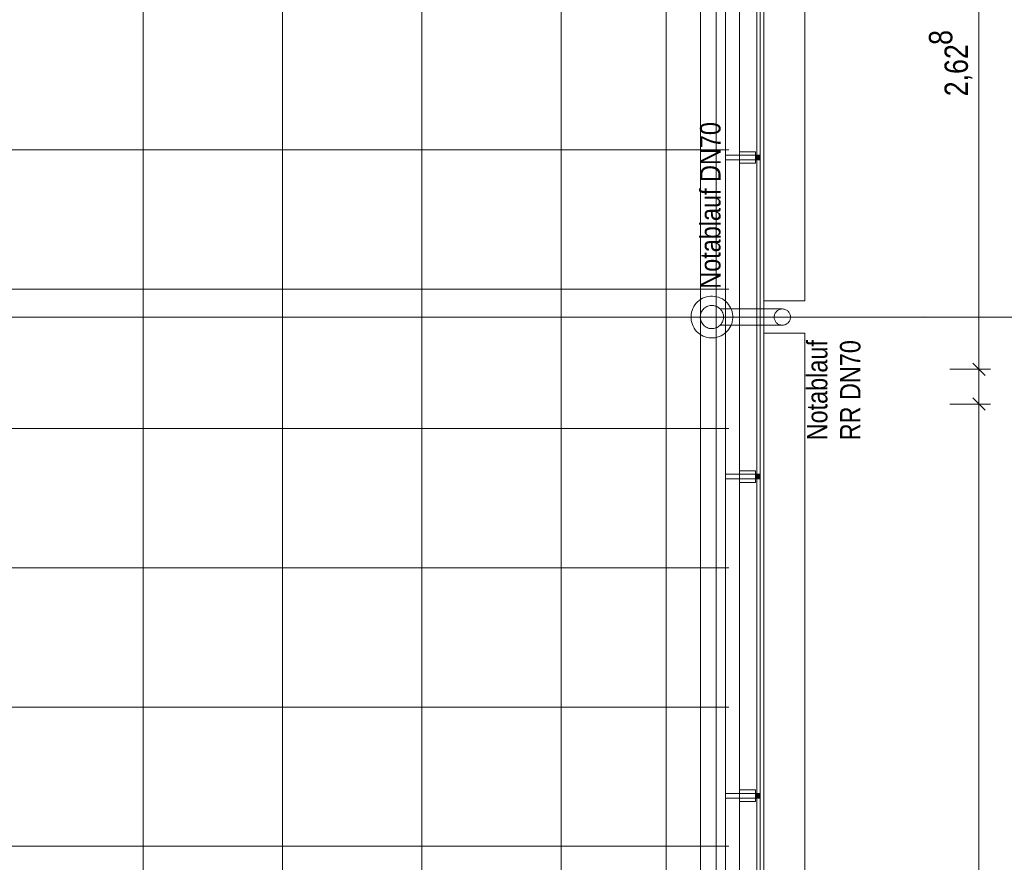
# Model space of a CAD drawing. Extents: x -620 to 3480, y 62 to 1112.
# Tile 50 of 76: x -54 to 30, y 499 to 572. Entities that reach past the tile are written whole.
import ezdxf
from ezdxf.lldxf.tags import DXFTag

# ---------------------------------------------------------------- set-up
doc = ezdxf.new("R2010")
doc.units = 0
doc.layers.get('0').update_dxf_attribs({"lineweight": 13})
for name, color, linetype, lineweight, true_color in [('30 -33 Aussenwände- 7 Fassade_ Elemente', 7, 'Continuous', 9, 0x00aacc), ('30 -36 Dächer- 3 Dachbeläge', 7, 'Continuous', 15, 0x9999ff), ('30 -36 Dächer- 4 Dachbekleidungen', 7, 'Continuous', 9, 0xccccff), ('40 -41 Abwasser_Wasser_Gas- 1 Abwasser + sanitäre Anlagen', 7, 'Continuous', 9, 0xff6633), ('70 -72 Beschriftung- 1 Beschriftung allgemein', 7, 'Continuous', 9, 0xff6633), ('70 -76 Bemaßung- 2 Allgemein', 7, 'Continuous', 5, 0x6666cc)]:
    doc.layers.add(name, color=color, linetype=linetype, lineweight=lineweight, true_color=true_color)
for name, color, linetype, lineweight in [('40 -41 Abwasser_Wasser_Gas- 2 Wasser-1', 7, 'Continuous', 15), ('60- 61 allgemeine Ausstattung- 4 Terrassen', 7, 'Continuous', 9), ('70 -71 Achsen- 1 Gebäudeachsen', 7, 'STRICHPUNKT2-A06GA2HU8I', 18)]:
    doc.layers.add(name, color=color, linetype=linetype, lineweight=lineweight)
doc.styles.get("Standard").update_dxf_attribs({"font": 'ARIALN.TTF'})
tags = doc.linetypes.add('grob-A06GA2HT8I', pattern=[14, 3, -8, 3]).pattern_tags.tags
tags[8:9] = [DXFTag(74, 4), DXFTag(75, 0), DXFTag(340, '0'), DXFTag(46, 0.0), DXFTag(50, 0.0), DXFTag(44, 0.0), DXFTag(45, 0.0)]
tags[6:7] = [DXFTag(74, 4), DXFTag(75, 0), DXFTag(340, '0'), DXFTag(46, 0.0), DXFTag(50, 0.0), DXFTag(44, 0.0), DXFTag(45, 0.0)]
tags[4:5] = [DXFTag(74, 4), DXFTag(75, 0), DXFTag(340, '0'), DXFTag(46, 0.0), DXFTag(50, 0.0), DXFTag(44, 0.0), DXFTag(45, 0.0)]
tags = doc.linetypes.add('STRICHPUNKT2-A06GA2HU8I', pattern=[12.7, 6.35, -3.175, 0, -3.175]).pattern_tags.tags
tags[10:11] = [DXFTag(74, 4), DXFTag(75, 0), DXFTag(340, '0'), DXFTag(46, 0.0), DXFTag(50, 0.0), DXFTag(44, 0.0), DXFTag(45, 0.0)]
tags[8:9] = [DXFTag(74, 4), DXFTag(75, 0), DXFTag(340, '0'), DXFTag(46, 0.0), DXFTag(50, 0.0), DXFTag(44, 0.0), DXFTag(45, 0.0)]
tags[6:7] = [DXFTag(74, 4), DXFTag(75, 0), DXFTag(340, '0'), DXFTag(46, 0.0), DXFTag(50, 0.0), DXFTag(44, 0.0), DXFTag(45, 0.0)]
tags[4:5] = [DXFTag(74, 4), DXFTag(75, 0), DXFTag(340, '0'), DXFTag(46, 0.0), DXFTag(50, 0.0), DXFTag(44, 0.0), DXFTag(45, 0.0)]

# ---------------------------------------------------------------- blocks, each defined once
blk = doc.blocks.new('Referenz-A06GA2HW8I')
at = {"layer": '30 -33 Aussenwände- 7 Fassade_ Elemente', "color": 0, "linetype": 'Continuous', "lineweight": -2, "ltscale": 0.13}
for p, q in [((9.715, 547.88), (9.715, 605.08)), ((13.255, 605.08), (13.255, 547.88)), ((9.115, 208.68), (9.115, 598.68)), ((13.255, 547.88), (9.715, 547.88)), ((9.715, 545.08), (13.255, 545.08)), ((9.715, 382.88), (9.715, 545.08)), ((13.255, 545.08), (13.255, 382.88))]:
    blk.add_line(p, q, dxfattribs=at)
at = {"layer": '30 -36 Dächer- 3 Dachbeläge', "color": 0, "linetype": 'Continuous', "lineweight": -2, "ltscale": 0.13}
for p, q in [((6.415, 211.38), (6.415, 598.08)), ((9.715, 598.08), (9.715, 208.08))]:
    blk.add_line(p, q, dxfattribs=at)
at = {"layer": '30 -36 Dächer- 3 Dachbeläge', "color": 0, "lineweight": -2}
for p, q in [((9.415, 560.43), (9.015, 560.43)), ((9.015, 560.43), (9.015, 560.03)), ((9.015, 560.03), (9.415, 560.03)), ((9.415, 532.93), (9.015, 532.93)), ((9.015, 532.93), (9.015, 532.53)), ((9.015, 532.53), (9.415, 532.53)), ((9.415, 505.43), (9.015, 505.43)), ((9.015, 505.43), (9.015, 505.03)), ((9.015, 505.03), (9.415, 505.03))]:
    blk.add_line(p, q, dxfattribs=at)
for points in [[(9.015, 560.03), (9.015, 560.43), (9.415, 560.03)], [(9.415, 560.03), (9.015, 560.43), (9.415, 560.43)], [(9.015, 532.53), (9.015, 532.93), (9.415, 532.53)], [(9.415, 532.53), (9.015, 532.93), (9.415, 532.93)], [(9.015, 505.03), (9.015, 505.43), (9.415, 505.03)], [(9.415, 505.03), (9.015, 505.43), (9.415, 505.43)]]:
    blk.add_solid(points, dxfattribs=at)
at = {"layer": '30 -36 Dächer- 4 Dachbekleidungen', "color": 0, "linetype": 'Continuous', "lineweight": -2, "ltscale": 0.13}
for p, q in [((5.615, 598.08), (5.615, 212.18)), ((6.415, 211.38), (6.415, 598.08)), ((7.615, 598.08), (7.615, 210.18)), ((9.415, 208.38), (9.415, 598.08)), ((7.615, 560.73), (9.015, 560.73)), ((9.015, 560.73), (9.015, 560.43)), ((7.615, 560.43), (6.415, 560.43)), ((6.415, 560.43), (6.415, 560.03)), ((6.415, 560.03), (7.615, 560.03)), ((7.615, 560.43), (9.015, 560.43)), ((9.015, 560.03), (7.615, 560.03)), ((9.015, 560.43), (9.015, 560.03)), ((9.015, 559.73), (9.015, 560.03)), ((7.615, 559.73), (9.015, 559.73)), ((7.615, 532.93), (6.415, 532.93)), ((6.415, 532.93), (6.415, 532.53)), ((7.615, 533.23), (9.015, 533.23)), ((7.615, 532.93), (9.015, 532.93)), ((9.015, 533.23), (9.015, 532.93)), ((9.015, 532.93), (9.015, 532.53)), ((6.415, 532.53), (7.615, 532.53)), ((9.015, 532.53), (7.615, 532.53)), ((7.615, 532.23), (9.015, 532.23)), ((9.015, 532.23), (9.015, 532.53)), ((7.615, 505.73), (9.015, 505.73)), ((9.015, 505.73), (9.015, 505.43)), ((7.615, 505.43), (6.415, 505.43)), ((6.415, 505.43), (6.415, 505.03)), ((6.415, 505.03), (7.615, 505.03)), ((7.615, 505.43), (9.015, 505.43)), ((9.015, 505.03), (7.615, 505.03)), ((7.615, 504.73), (9.015, 504.73)), ((9.015, 505.43), (9.015, 505.03)), ((9.015, 504.73), (9.015, 505.03))]:
    blk.add_line(p, q, dxfattribs=at)
at = {"layer": '40 -41 Abwasser_Wasser_Gas- 1 Abwasser + sanitäre Anlagen', "color": 0, "linetype": 'grob-A06GA2HT8I', "lineweight": -2, "ltscale": 0.13}
for p, q in [((5.96, 547.18), (11.313, 547.18)), ((0.158, 546.48), (5.246, 546.48)), ((5.96, 545.78), (11.313, 545.78))]:
    blk.add_line(p, q, dxfattribs=at)
at = {"layer": '40 -41 Abwasser_Wasser_Gas- 1 Abwasser + sanitäre Anlagen', "color": 0, "linetype": 'Continuous', "lineweight": -2, "ltscale": 0.13}
for p, q in [((5.186, 546.496), (5.246, 546.48)), ((5.186, 546.464), (5.186, 546.496)), ((5.246, 546.48), (5.186, 546.464))]:
    blk.add_line(p, q, dxfattribs=at)
at = {"layer": '40 -41 Abwasser_Wasser_Gas- 1 Abwasser + sanitäre Anlagen', "color": 0, "lineweight": -2}
blk.add_solid([(5.186, 546.464), (5.186, 546.496), (5.246, 546.48)], dxfattribs=at)
at = {"layer": '40 -41 Abwasser_Wasser_Gas- 2 Wasser-1', "color": 0, "linetype": 'Continuous', "lineweight": -2, "ltscale": 0.13}
for p, q in [((4.15, 547.908), (4.296, 548.009)), ((4.296, 548.009), (4.45, 548.095)), ((4.45, 548.095), (4.612, 548.165)), ((4.612, 548.165), (4.78, 548.219)), ((4.78, 548.219), (4.953, 548.256)), ((4.953, 548.256), (5.128, 548.276)), ((5.128, 548.276), (5.305, 548.279)), ((5.305, 548.279), (5.481, 548.265)), ((5.481, 548.265), (5.655, 548.233)), ((5.655, 548.233), (5.825, 548.185)), ((5.825, 548.185), (5.989, 548.12)), ((5.989, 548.12), (6.146, 548.039)), ((6.146, 548.039), (6.295, 547.943)), ((6.295, 547.943), (6.433, 547.833)), ((3.542, 547.059), (3.607, 547.223)), ((3.607, 547.223), (3.687, 547.38)), ((3.687, 547.38), (3.783, 547.529)), ((3.783, 547.529), (3.893, 547.667)), ((3.893, 547.667), (4.016, 547.794)), ((4.016, 547.794), (4.15, 547.908)), ((4.433, 547.063), (4.494, 547.14)), ((4.494, 547.14), (4.563, 547.21)), ((4.563, 547.21), (4.637, 547.274)), ((4.637, 547.274), (4.718, 547.329)), ((4.718, 547.329), (4.804, 547.377)), ((4.804, 547.377), (4.894, 547.416)), ((4.894, 547.416), (4.987, 547.446)), ((4.987, 547.446), (5.083, 547.467)), ((5.083, 547.467), (5.181, 547.478)), ((5.181, 547.478), (5.279, 547.48)), ((5.279, 547.48), (5.377, 547.472)), ((5.377, 547.472), (5.473, 547.454)), ((5.473, 547.454), (5.568, 547.427)), ((5.568, 547.427), (5.659, 547.391)), ((5.659, 547.391), (5.746, 547.346)), ((5.746, 547.346), (5.829, 547.293)), ((5.829, 547.293), (5.905, 547.232)), ((5.905, 547.232), (5.976, 547.164)), ((5.976, 547.164), (6.039, 547.089)), ((6.433, 547.833), (6.56, 547.711)), ((6.56, 547.711), (6.674, 547.576)), ((6.674, 547.576), (6.775, 547.431)), ((6.775, 547.431), (6.86, 547.276)), ((6.86, 547.276), (6.931, 547.114)), ((6.931, 547.114), (6.985, 546.946)), ((10.944, 547.075), (11.004, 547.108)), ((10.944, 547.075), (11.004, 547.108)), ((11.004, 547.108), (11.067, 547.135)), ((11.004, 547.108), (11.067, 547.135)), ((11.067, 547.135), (11.132, 547.156)), ((11.067, 547.135), (11.132, 547.156)), ((11.132, 547.156), (11.199, 547.171)), ((11.132, 547.156), (11.199, 547.171)), ((11.199, 547.171), (11.268, 547.179)), ((11.199, 547.171), (11.268, 547.179)), ((11.268, 547.179), (11.336, 547.18)), ((11.268, 547.179), (11.336, 547.18)), ((11.336, 547.18), (11.405, 547.174)), ((11.336, 547.18), (11.405, 547.174)), ((11.405, 547.174), (11.472, 547.162)), ((11.405, 547.174), (11.472, 547.162)), ((11.472, 547.162), (11.538, 547.143)), ((11.472, 547.162), (11.538, 547.143)), ((11.538, 547.143), (11.602, 547.118)), ((11.538, 547.143), (11.602, 547.118)), ((11.602, 547.118), (11.663, 547.086)), ((11.602, 547.118), (11.663, 547.086)), ((5.246, 546.48), (1.406, 546.48)), ((3.447, 546.539), (3.462, 546.715)), ((3.45, 546.362), (3.447, 546.539)), ((3.47, 546.187), (3.45, 546.362)), ((3.462, 546.715), (3.493, 546.889)), ((3.493, 546.889), (3.542, 547.059)), ((4.247, 546.513), (4.255, 546.611)), ((4.248, 546.415), (4.247, 546.513)), ((4.259, 546.317), (4.248, 546.415)), ((4.255, 546.611), (4.272, 546.707)), ((4.28, 546.221), (4.259, 546.317)), ((4.272, 546.707), (4.299, 546.802)), ((4.299, 546.802), (4.335, 546.893)), ((4.335, 546.893), (4.38, 546.98)), ((4.38, 546.98), (4.433, 547.063)), ((6.039, 547.089), (6.095, 547.008)), ((6.095, 547.008), (6.143, 546.922)), ((6.143, 546.922), (6.182, 546.832)), ((6.182, 546.832), (6.212, 546.739)), ((6.22, 546.253), (6.193, 546.159)), ((6.212, 546.739), (6.233, 546.643)), ((6.238, 546.35), (6.22, 546.253)), ((6.233, 546.643), (6.244, 546.546)), ((6.246, 546.447), (6.238, 546.35)), ((6.244, 546.546), (6.246, 546.447)), ((6.985, 546.946), (7.022, 546.773)), ((7.031, 546.245), (6.999, 546.071)), ((7.022, 546.773), (7.042, 546.598)), ((7.045, 546.421), (7.031, 546.245)), ((7.042, 546.598), (7.045, 546.421)), ((10.614, 546.503), (10.619, 546.572)), ((10.614, 546.503), (10.619, 546.572)), ((10.615, 546.434), (10.614, 546.503)), ((10.615, 546.434), (10.614, 546.503)), ((10.623, 546.366), (10.615, 546.434)), ((10.623, 546.366), (10.615, 546.434)), ((10.619, 546.572), (10.632, 546.639)), ((10.619, 546.572), (10.632, 546.639)), ((10.637, 546.299), (10.623, 546.366)), ((10.637, 546.299), (10.623, 546.366)), ((10.632, 546.639), (10.65, 546.705)), ((10.632, 546.639), (10.65, 546.705)), ((10.658, 546.234), (10.637, 546.299)), ((10.658, 546.234), (10.637, 546.299)), ((10.65, 546.705), (10.676, 546.769)), ((10.65, 546.705), (10.676, 546.769)), ((10.676, 546.769), (10.707, 546.83)), ((10.676, 546.769), (10.707, 546.83)), ((10.707, 546.83), (10.744, 546.888)), ((10.707, 546.83), (10.744, 546.888)), ((10.744, 546.888), (10.787, 546.942)), ((10.744, 546.888), (10.787, 546.942)), ((10.787, 546.942), (10.835, 546.991)), ((10.787, 546.942), (10.835, 546.991)), ((10.835, 546.991), (10.887, 547.036)), ((10.835, 546.991), (10.887, 547.036)), ((10.887, 547.036), (10.944, 547.075)), ((10.887, 547.036), (10.944, 547.075)), ((11.313, 546.48), (15.153, 546.48)), ((11.313, 546.48), (15.153, 546.48)), ((11.663, 547.086), (11.721, 547.049)), ((11.663, 547.086), (11.721, 547.049)), ((11.721, 547.049), (11.775, 547.006)), ((11.721, 547.049), (11.775, 547.006)), ((11.775, 547.006), (11.824, 546.959)), ((11.775, 547.006), (11.824, 546.959)), ((11.824, 546.959), (11.869, 546.906)), ((11.824, 546.959), (11.869, 546.906)), ((11.869, 546.906), (11.908, 546.85)), ((11.869, 546.906), (11.908, 546.85)), ((11.908, 546.85), (11.941, 546.79)), ((11.908, 546.85), (11.941, 546.79)), ((11.941, 546.79), (11.968, 546.727)), ((11.941, 546.79), (11.968, 546.727)), ((11.976, 546.255), (11.951, 546.191)), ((11.976, 546.255), (11.951, 546.191)), ((11.968, 546.727), (11.989, 546.661)), ((11.968, 546.727), (11.989, 546.661)), ((11.995, 546.321), (11.976, 546.255)), ((11.995, 546.321), (11.976, 546.255)), ((11.989, 546.661), (12.004, 546.594)), ((11.989, 546.661), (12.004, 546.594)), ((12.007, 546.389), (11.995, 546.321)), ((12.007, 546.389), (11.995, 546.321)), ((12.004, 546.594), (12.012, 546.526)), ((12.004, 546.594), (12.012, 546.526)), ((12.013, 546.457), (12.007, 546.389)), ((12.013, 546.457), (12.007, 546.389)), ((12.012, 546.526), (12.013, 546.457)), ((12.012, 546.526), (12.013, 546.457)), ((3.507, 546.014), (3.47, 546.187)), ((3.561, 545.846), (3.507, 546.014)), ((3.632, 545.684), (3.561, 545.846)), ((3.718, 545.53), (3.632, 545.684)), ((3.818, 545.384), (3.718, 545.53)), ((4.31, 546.128), (4.28, 546.221)), ((4.349, 546.038), (4.31, 546.128)), ((4.397, 545.952), (4.349, 546.038)), ((4.453, 545.871), (4.397, 545.952)), ((4.516, 545.797), (4.453, 545.871)), ((4.587, 545.728), (4.516, 545.797)), ((4.664, 545.667), (4.587, 545.728)), ((4.746, 545.614), (4.664, 545.667)), ((4.833, 545.569), (4.746, 545.614)), ((4.925, 545.533), (4.833, 545.569)), ((5.019, 545.506), (4.925, 545.533)), ((5.116, 545.489), (5.019, 545.506)), ((5.213, 545.481), (5.116, 545.489)), ((5.312, 545.482), (5.213, 545.481)), ((5.409, 545.494), (5.312, 545.482)), ((5.505, 545.514), (5.409, 545.494)), ((5.598, 545.544), (5.505, 545.514)), ((5.688, 545.583), (5.598, 545.544)), ((5.774, 545.631), (5.688, 545.583)), ((5.855, 545.687), (5.774, 545.631)), ((5.93, 545.75), (5.855, 545.687)), ((5.998, 545.821), (5.93, 545.75)), ((6.059, 545.898), (5.998, 545.821)), ((6.112, 545.98), (6.059, 545.898)), ((6.157, 546.067), (6.112, 545.98)), ((6.193, 546.159), (6.157, 546.067)), ((6.709, 545.432), (6.599, 545.293)), ((6.805, 545.58), (6.709, 545.432)), ((6.886, 545.737), (6.805, 545.58)), ((6.951, 545.902), (6.886, 545.737)), ((6.999, 546.071), (6.951, 545.902)), ((10.686, 546.171), (10.658, 546.234)), ((10.686, 546.171), (10.658, 546.234)), ((10.719, 546.111), (10.686, 546.171)), ((10.719, 546.111), (10.686, 546.171)), ((10.758, 546.054), (10.719, 546.111)), ((10.758, 546.054), (10.719, 546.111)), ((10.802, 546.002), (10.758, 546.054)), ((10.802, 546.002), (10.758, 546.054)), ((10.852, 545.954), (10.802, 546.002)), ((10.852, 545.954), (10.802, 546.002)), ((10.906, 545.911), (10.852, 545.954)), ((10.906, 545.911), (10.852, 545.954)), ((10.963, 545.874), (10.906, 545.911)), ((10.963, 545.874), (10.906, 545.911)), ((11.024, 545.843), (10.963, 545.874)), ((11.024, 545.843), (10.963, 545.874)), ((11.088, 545.817), (11.024, 545.843)), ((11.088, 545.817), (11.024, 545.843)), ((11.154, 545.798), (11.088, 545.817)), ((11.154, 545.798), (11.088, 545.817)), ((11.222, 545.786), (11.154, 545.798)), ((11.222, 545.786), (11.154, 545.798)), ((11.29, 545.781), (11.222, 545.786)), ((11.29, 545.781), (11.222, 545.786)), ((11.359, 545.782), (11.29, 545.781)), ((11.359, 545.782), (11.29, 545.781)), ((11.427, 545.79), (11.359, 545.782)), ((11.427, 545.79), (11.359, 545.782)), ((11.494, 545.804), (11.427, 545.79)), ((11.494, 545.804), (11.427, 545.79)), ((11.56, 545.825), (11.494, 545.804)), ((11.56, 545.825), (11.494, 545.804)), ((11.623, 545.852), (11.56, 545.825)), ((11.623, 545.852), (11.56, 545.825)), ((11.683, 545.886), (11.623, 545.852)), ((11.683, 545.886), (11.623, 545.852)), ((11.739, 545.925), (11.683, 545.886)), ((11.739, 545.925), (11.683, 545.886)), ((11.792, 545.969), (11.739, 545.925)), ((11.792, 545.969), (11.739, 545.925)), ((11.84, 546.019), (11.792, 545.969)), ((11.84, 546.019), (11.792, 545.969)), ((11.882, 546.072), (11.84, 546.019)), ((11.882, 546.072), (11.84, 546.019)), ((11.92, 546.13), (11.882, 546.072)), ((11.92, 546.13), (11.882, 546.072)), ((11.951, 546.191), (11.92, 546.13)), ((11.951, 546.191), (11.92, 546.13)), ((3.932, 545.25), (3.818, 545.384)), ((4.059, 545.127), (3.932, 545.25)), ((4.198, 545.017), (4.059, 545.127)), ((4.346, 544.921), (4.198, 545.017)), ((4.503, 544.841), (4.346, 544.921)), ((4.668, 544.776), (4.503, 544.841)), ((4.837, 544.727), (4.668, 544.776)), ((5.011, 544.696), (4.837, 544.727)), ((5.187, 544.681), (5.011, 544.696)), ((5.364, 544.684), (5.187, 544.681)), ((5.539, 544.704), (5.364, 544.684)), ((5.712, 544.742), (5.539, 544.704)), ((5.88, 544.796), (5.712, 544.742)), ((6.042, 544.866), (5.88, 544.796)), ((6.197, 544.952), (6.042, 544.866)), ((6.342, 545.052), (6.197, 544.952)), ((6.477, 545.166), (6.342, 545.052)), ((6.599, 545.293), (6.477, 545.166))]:
    blk.add_line(p, q, dxfattribs=at)
at = {"layer": '60- 61 allgemeine Ausstattung- 4 Terrassen', "color": 0, "lineweight": -2}
for p, q in [((4.265, 211.08), (4.265, 598.08)), ((-43.735, 211.08), (-43.735, 594.54)), ((-31.735, 211.08), (-31.735, 594.54)), ((-19.735, 211.08), (-19.735, 594.54)), ((-7.735, 211.08), (-7.735, 594.54)), ((-432.685, 560.88), (6.715, 560.88)), ((-432.685, 548.88), (6.715, 548.88)), ((-432.685, 536.88), (6.715, 536.88)), ((-432.685, 524.88), (6.715, 524.88)), ((-432.685, 512.88), (6.715, 512.88)), ((-432.685, 500.88), (6.715, 500.88))]:
    blk.add_line(p, q, dxfattribs=at)
at = {"layer": '70 -71 Achsen- 1 Gebäudeachsen', "color": 0, "linetype": 'STRICHPUNKT2-A06GA2HU8I', "lineweight": -2, "ltscale": 0.13}
for p, q in [((1.315, 1081.42), (1.315, 81.98)), ((-561.186, 546.48), (86.255, 546.48))]:
    blk.add_line(p, q, dxfattribs=at)
at = {"layer": '70 -72 Beschriftung- 1 Beschriftung allgemein', "color": 0, "linetype": 'Continuous', "lineweight": -2, "ltscale": 0.13}
for p, q in [((11.313, 546.48), (23.502, 546.48)), ((23.438, 546.497), (23.502, 546.48)), ((23.438, 546.463), (23.438, 546.497)), ((23.502, 546.48), (23.438, 546.463))]:
    blk.add_line(p, q, dxfattribs=at)
at = {"layer": '70 -72 Beschriftung- 1 Beschriftung allgemein', "color": 0, "lineweight": -2}
blk.add_solid([(23.438, 546.463), (23.438, 546.497), (23.502, 546.48)], dxfattribs=at)
at = {"layer": '70 -76 Bemaßung- 2 Allgemein', "color": 0, "linetype": 'Continuous', "lineweight": -2, "ltscale": 0.13}
for p, q in [((28.255, 543.041), (28.255, 593.48)), ((28.255, 543.041), (28.255, 544.101)), ((28.255, 540.98), (28.255, 543.041)), ((28.255, 540.98), (28.255, 543.041)), ((28.786, 541.45), (27.725, 542.511)), ((28.786, 541.45), (27.725, 542.511)), ((25.755, 541.98), (29.255, 541.98)), ((25.755, 541.98), (29.255, 541.98)), ((28.255, 538.98), (28.255, 541.98)), ((27.725, 539.511), (28.786, 538.45)), ((27.725, 539.511), (28.786, 538.45)), ((28.255, 539.98), (28.255, 537.92)), ((28.255, 539.98), (28.255, 537.92)), ((25.755, 538.98), (29.255, 538.98)), ((25.755, 538.98), (29.255, 538.98)), ((28.255, 537.92), (28.255, 536.859)), ((28.255, 386.541), (28.255, 537.92))]:
    blk.add_line(p, q, dxfattribs=at)
at = {"layer": '70 -72 Beschriftung- 1 Beschriftung allgemein', "color": 0, "linetype": 'Continuous', "lineweight": -2, "ltscale": 0.13, "char_height": 1.76205, "attachment_point": 1, "rotation": 90}
for s, insert in [('{\\fArial Narrow;Notablauf DN70}', (4.226, 548.923)), ('{\\fArial Narrow;Notablauf}', (13.43, 535.86)), ('{\\fArial Narrow;Notablauf}', (13.43, 535.86)), ('{\\fArial Narrow;DN70}', (16.281, 539.334)), ('{\\fArial Narrow;DN70}', (16.281, 539.334)), ('{\\fArial Narrow;RR}', (16.281, 535.86)), ('{\\fArial Narrow;RR}', (16.281, 535.86))]:
    blk.add_mtext(s, dxfattribs=dict(at, insert=insert))
at = {"layer": '70 -76 Bemaßung- 2 Allgemein', "color": 0, "linetype": 'Continuous', "lineweight": -2, "ltscale": 0.13, "char_height": 2.01377, "attachment_point": 1, "rotation": 90}
for s, insert in [('{\\fArial Narrow;8}', (23.944, 569.93)), ('{\\fArial Narrow;2,62}', (25.287, 565.504))]:
    blk.add_mtext(s, dxfattribs=dict(at, insert=insert))

msp = doc.modelspace()

# ---------------------------------------------------------------- block references
at = {"color": 8, "lineweight": 13, "ltscale": 0.13, "true_color": 0x808080}
msp.add_blockref('Referenz-A06GA2HW8I', (0, 0), dxfattribs=at)

doc.saveas('drawing.dxf')
